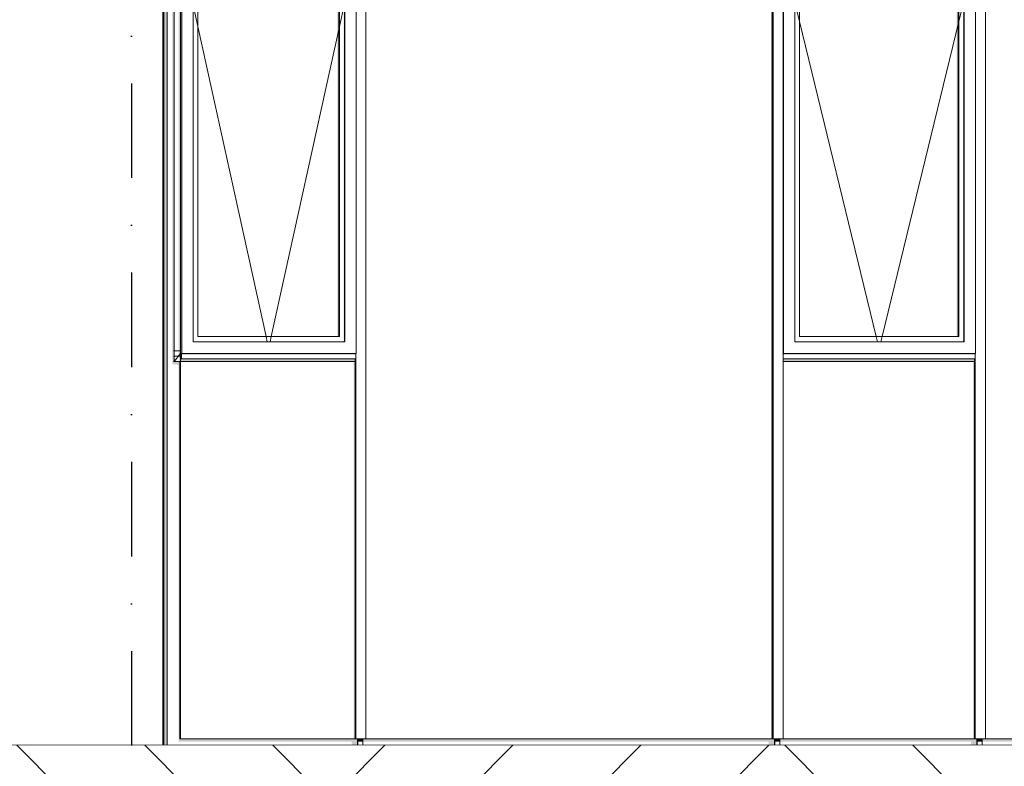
# Model space of a CAD drawing. Header units: millimetres. Extents: x -7573737 to -7522798, y -9734 to 10800.
# Tile 3 of 21: x -7563987 to -7560236, y -80 to 2761. Entities that reach past the tile are written whole.
import ezdxf
from ezdxf.enums import TextEntityAlignment as Align

# ---------------------------------------------------------------- set-up
doc = ezdxf.new("R2010")
doc.units = ezdxf.units.MM
doc.header["$MEASUREMENT"] = 0
doc.linetypes.add('Kropki i Kreski', pattern=[720, 360, -180, 0, -180])
doc.linetypes.add('Wipeout_Contour', pattern=[1000, 0, -1000])
for name, color, linetype in [('Nowe_130-Z Teren otaczajacy', 7, 'Continuous'), ('Nowe_290-A Ściany kurtynowe', 7, 'Continuous'), ('Nowe_410-K Osie', 7, 'Continuous'), ('Nowe_420-K Ściany', 7, 'Continuous'), ('Nowe_Wypełnienia PZT', 7, 'Continuous')]:
    doc.layers.add(name, color=color, linetype=linetype)
for name, color, linetype, lineweight in [('Nowe_130-Z Teren otaczajacy_Nr_pióra__93', 7, 'Continuous', 13), ('Nowe_290-A Ściany kurtynowe_Nr_pióra__3', 7, 'Continuous', 13), ('Nowe_290-A Ściany kurtynowe_Nr_pióra__83', 7, 'Continuous', 13), ('Nowe_290-A Ściany kurtynowe_Nr_pióra__87', 7, 'Continuous', 13), ('Nowe_410-K Osie_Nr_pióra__1', 7, 'Continuous', 13), ('Nowe_420-K Ściany_Nr_pióra__87', 7, 'Continuous', 13)]:
    doc.layers.add(name, color=color, linetype=linetype, lineweight=lineweight)
for name, color, linetype, lineweight, true_color in [('Nowe_290-A Ściany kurtynowe_Nr_pióra__61', 7, 'Continuous', 13, 0x6a6a6a), ('Nowe_410-K Osie_Nr_pióra__25', 7, 'Continuous', 25, 0x40a5ff), ('Nowe_Wypełnienia PZT_Nr_pióra__61', 7, 'Continuous', 13, 0x6a6a6a)]:
    doc.layers.add(name, color=color, linetype=linetype, lineweight=lineweight, true_color=true_color)
doc.styles.add('STYL_AUTOMATYCZNY_1', font='arial.ttf')

# ---------------------------------------------------------------- blocks, each defined once
blk = doc.blocks.new('ElemPrzekroju_4', base_point=(-6982742.1, 0))
at = {"layer": 'Nowe_420-K Ściany_Nr_pióra__87', "color": 7, "linetype": 'Continuous', "lineweight": 13}
blk.add_line((-7563440.7, 0), (-7563440.7, 5242.5), dxfattribs=at)
blk = doc.blocks.new('ElemPrzekroju_65', base_point=(-6982742.1, 0))
at = {"layer": 'Nowe_290-A Ściany kurtynowe_Nr_pióra__61', "linetype": 'Continuous', "lineweight": 0, "true_color": 0x1a1a1a}
blk.add_hatch(color=250, dxfattribs=at).paths.add_polyline_path([(-7563437.8, 25), (-7563440.7, 25), (-7563440.7, 0), (-7563437.8, 0)])
at = {"layer": 'Nowe_290-A Ściany kurtynowe_Nr_pióra__87', "color": 7, "linetype": 'Continuous', "lineweight": 13}
blk.add_line((-7563437.8, 25), (-7563440.7, 25), dxfattribs=at)
blk = doc.blocks.new('ElemPrzekroju_67', base_point=(-6982742.1, 0))
at = {"layer": 'Nowe_290-A Ściany kurtynowe_Nr_pióra__61', "linetype": 'Continuous', "lineweight": 0, "true_color": 0x1a1a1a}
for points in [[(-7563424.3, 2961.7), (-7563437.8, 2961.7), (-7563437.8, 1480.8), (-7563424.3, 1480.8)], [(-7563405.7, 2961.7), (-7563405.7, 1480.8), (-7563400.3, 1480.8), (-7563400.3, 2961.7)]]:
    blk.add_hatch(color=250, dxfattribs=at).paths.add_polyline_path(points)
at = {"layer": 'Nowe_290-A Ściany kurtynowe_Nr_pióra__87', "color": 7, "linetype": 'Continuous', "lineweight": 13}
for p, q in [((-7563437.8, 2961.7), (-7563437.8, 1480.8)), ((-7563424.3, 2961.7), (-7563424.3, 1480.8))]:
    blk.add_line(p, q, dxfattribs=at)
blk = doc.blocks.new('ElemPrzekroju_71', base_point=(-6982742.1, 0))
at = {"layer": 'Nowe_290-A Ściany kurtynowe_Nr_pióra__61', "linetype": 'Continuous', "lineweight": 0, "true_color": 0x1a1a1a}
blk.add_hatch(color=250, dxfattribs=at).paths.add_polyline_path([(-7560320.7, 10.3), (-7560319.2, 13.5), (-7558774.4, 13.5), (-7558774.4, 2.1), (-7558759.4, 2.1), (-7558759.4, 0), (-7558753.9, 0), (-7558753.9, 25), (-7560320.7, 25)])
blk = doc.blocks.new('ElemPrzekroju_72', base_point=(-6982742.1, 0))
at = {"layer": 'Nowe_290-A Ściany kurtynowe_Nr_pióra__61', "linetype": 'Continuous', "lineweight": 0, "true_color": 0x1a1a1a}
blk.add_hatch(color=250, dxfattribs=at).paths.add_polyline_path([(-7560342.7, 25), (-7561091.1, 25), (-7561091.1, 10.3), (-7561089.5, 13.5), (-7560363.2, 13.5), (-7560363.2, 2.1), (-7560348.1, 2.1), (-7560348.1, 0), (-7560342.7, 0)])
blk = doc.blocks.new('ElemPrzekroju_73', base_point=(-6982742.1, 0))
at = {"layer": 'Nowe_290-A Ściany kurtynowe_Nr_pióra__61', "linetype": 'Continuous', "lineweight": 0, "true_color": 0x1a1a1a}
blk.add_hatch(color=250, dxfattribs=at).paths.add_polyline_path([(-7561113, 25), (-7562679.8, 25), (-7562679.8, 10.3), (-7562678.3, 13.5), (-7561133.5, 13.5), (-7561133.5, 2.1), (-7561118.4, 2.1), (-7561118.4, 0), (-7561113, 0)])
blk = doc.blocks.new('ElemPrzekroju_74', base_point=(-6982742.1, 0))
at = {"layer": 'Nowe_290-A Ściany kurtynowe_Nr_pióra__61', "linetype": 'Continuous', "lineweight": 0, "true_color": 0x1a1a1a}
for points in [[(-7563437.8, 0), (-7563424.3, 0), (-7563424.3, 1480.8), (-7563437.8, 1480.8)], [(-7563405.7, 1480.8), (-7563405.7, 1449.4), (-7563387, 1449.4), (-7563387, 1447.9), (-7563381.6, 1447.9), (-7563381.6, 19.4), (-7563376.2, 25), (-7563376.2, 1460.8), (-7563400.3, 1460.8), (-7563400.3, 1480.8)]]:
    blk.add_hatch(color=250, dxfattribs=at).paths.add_polyline_path(points)
at = {"layer": 'Nowe_290-A Ściany kurtynowe_Nr_pióra__87', "color": 7, "linetype": 'Continuous', "lineweight": 13}
for p, q in [((-7563437.8, 1480.8), (-7563437.8, 0)), ((-7563424.3, 1480.8), (-7563424.3, 0)), ((-7563376.2, 1460.8), (-7563376.2, 25))]:
    blk.add_line(p, q, dxfattribs=at)
blk = doc.blocks.new('ElemPrzekroju_75', base_point=(-6982742.1, 0))
at = {"layer": 'Nowe_290-A Ściany kurtynowe_Nr_pióra__61', "linetype": 'Continuous', "lineweight": 0, "true_color": 0x1a1a1a}
blk.add_hatch(color=250, dxfattribs=at).paths.add_polyline_path([(-7563381.6, 13.5), (-7562722.2, 13.5), (-7562722.2, 2.1), (-7562707.2, 2.1), (-7562707.2, 0), (-7562701.8, 0), (-7562701.8, 25), (-7563376.2, 25), (-7563381.6, 19.4)])
blk = doc.blocks.new('ElemPrzekroju_81', base_point=(-6982742.1, 0))
at = {"layer": 'Nowe_290-A Ściany kurtynowe_Nr_pióra__61', "linetype": 'Continuous', "lineweight": 0, "true_color": 0x1a1a1a}
for points in [[(-7563376.2, 25), (-7563373.5, 25), (-7563373.5, 1460.8), (-7563376.2, 1460.8)], [(-7563373.5, 1459.4), (-7562714.1, 1459.4), (-7562714.1, 25), (-7562708.7, 25), (-7562708.7, 1460.8), (-7563373.5, 1460.8)], [(-7562679.8, 25), (-7562689.4, 25), (-7562689.4, 13.5), (-7562679.8, 13.5)]]:
    blk.add_hatch(color=250, dxfattribs=at).paths.add_polyline_path(points)
at = {"layer": 'Nowe_290-A Ściany kurtynowe_Nr_pióra__87', "color": 7, "linetype": 'Continuous', "lineweight": 13}
for p, q in [((-7563400.3, 1500.8), (-7563397.6, 1500.8)), ((-7563373.5, 1500.8), (-7563397.6, 1500.8)), ((-7563400.3, 1480.8), (-7563397.6, 1480.8)), ((-7563397.6, 1480.8), (-7563373.5, 1480.8)), ((-7563373.5, 1470.8), (-7563373.5, 25)), ((-7563376.2, 25), (-7563373.5, 25)), ((-7563373.5, 25), (-7562708.7, 25)), ((-7562679.8, 0), (-7562679.8, 25))]:
    blk.add_line(p, q, dxfattribs=at)
blk = doc.blocks.new('ElemPrzekroju_82', base_point=(-6982742.1, 0))
at = {"layer": 'Nowe_290-A Ściany kurtynowe_Nr_pióra__61', "linetype": 'Continuous', "lineweight": 0, "true_color": 0x1a1a1a}
for points in [[(-7562701.8, 4414.1), (-7562701.8, 4389.4), (-7562699.1, 4389.2), (-7562699.1, 4414.1)], [(-7561125.4, 4282.8), (-7561125.4, 25), (-7561119.9, 25), (-7561119.9, 4294.3)], [(-7562701.8, 25), (-7562701.8, 0), (-7562699.1, 0), (-7562699.1, 25)], [(-7562689.4, 25), (-7562699.1, 25), (-7562699.1, 13.5), (-7562689.4, 13.5)], [(-7561091.1, 25), (-7561100.7, 25), (-7561100.7, 13.5), (-7561091.1, 13.5)]]:
    blk.add_hatch(color=250, dxfattribs=at).paths.add_polyline_path(points)
at = {"layer": 'Nowe_290-A Ściany kurtynowe_Nr_pióra__87', "color": 7, "linetype": 'Continuous', "lineweight": 13}
for p, q in [((-7562701.8, 4414.1), (-7562699.1, 4414.1)), ((-7562699.1, 4414.1), (-7562699.1, 4389.2)), ((-7562689.4, 4413.5), (-7562699.1, 4414.1)), ((-7561119.9, 4294.3), (-7562667.5, 4387.1)), ((-7561091.1, 4317.6), (-7561100.7, 4318.2)), ((-7561091.1, 4292.7), (-7561091.1, 4317.6)), ((-7562699.1, 25), (-7562699.1, 0)), ((-7562667.5, 25), (-7561119.9, 25)), ((-7561091.1, 0), (-7561091.1, 25))]:
    blk.add_line(p, q, dxfattribs=at)
blk = doc.blocks.new('ElemPrzekroju_83', base_point=(-6982742.1, 0))
at = {"layer": 'Nowe_290-A Ściany kurtynowe_Nr_pióra__61', "linetype": 'Continuous', "lineweight": 0, "true_color": 0x1a1a1a}
for points in [[(-7561078.7, 1460.8), (-7561078.7, 1459.4), (-7560355, 1459.4), (-7560355, 25), (-7560349.6, 25), (-7560349.6, 1460.8)], [(-7561110.3, 25), (-7561113, 25), (-7561113, 0), (-7561110.3, 0)], [(-7561110.3, 13.5), (-7561100.7, 13.5), (-7561100.7, 25), (-7561110.3, 25)], [(-7560320.7, 25), (-7560330.4, 25), (-7560330.4, 13.5), (-7560320.7, 13.5)]]:
    blk.add_hatch(color=250, dxfattribs=at).paths.add_polyline_path(points)
at = {"layer": 'Nowe_290-A Ściany kurtynowe_Nr_pióra__87', "color": 7, "linetype": 'Continuous', "lineweight": 13}
for p, q in [((-7561110.3, 25), (-7561110.3, 0)), ((-7561078.7, 25), (-7560349.6, 25)), ((-7560320.7, 0), (-7560320.7, 25))]:
    blk.add_line(p, q, dxfattribs=at)
blk = doc.blocks.new('ElemPrzekroju_84', base_point=(-6982742.1, 0))
at = {"layer": 'Nowe_290-A Ściany kurtynowe_Nr_pióra__61', "linetype": 'Continuous', "lineweight": 0, "true_color": 0x1a1a1a}
for points in [[(-7560342.7, 4247.8), (-7560340, 4247.7), (-7560340, 4272.5), (-7560342.7, 4272.5)], [(-7559367.9, 4189.2), (-7558766.3, 4063.8), (-7558766.3, 25), (-7558760.9, 25), (-7558760.9, 4152.7)], [(-7558741.6, 4176.6), (-7558741.6, 4151.8), (-7558732, 4151.2), (-7558732, 4176.1)], [(-7560340, 25), (-7560342.7, 25), (-7560342.7, 0), (-7560340, 0)], [(-7560330.4, 25), (-7560340, 25), (-7560340, 13.5), (-7560330.4, 13.5)], [(-7558732, 25), (-7558741.6, 25), (-7558741.6, 13.5), (-7558732, 13.5)]]:
    blk.add_hatch(color=250, dxfattribs=at).paths.add_polyline_path(points)
at = {"layer": 'Nowe_290-A Ściany kurtynowe_Nr_pióra__87', "color": 7, "linetype": 'Continuous', "lineweight": 13}
for p, q in [((-7560342.7, 4272.5), (-7560340, 4272.5)), ((-7560340, 4272.5), (-7560340, 4247.7)), ((-7560330.4, 4272), (-7560340, 4272.5)), ((-7558760.9, 4152.7), (-7560308.4, 4245.6)), ((-7558732, 4176.1), (-7558741.6, 4176.6)), ((-7558732, 4151.2), (-7558732, 4176.1)), ((-7560340, 25), (-7560340, 0)), ((-7560308.4, 25), (-7558760.9, 25)), ((-7558732, 0), (-7558732, 25))]:
    blk.add_line(p, q, dxfattribs=at)
blk = doc.blocks.new('ElemPrzekroju_86', base_point=(-6982742.1, 0))
at = {"layer": 'Nowe_290-A Ściany kurtynowe_Nr_pióra__61', "linetype": 'Continuous', "lineweight": 0, "true_color": 0x1a1a1a}
for points in [[(-7563400.3, 1460.8), (-7563397.6, 1460.8), (-7563397.6, 2981.7), (-7563400.3, 2981.7)], [(-7563378.9, 2960.2), (-7563378.9, 2958.4), (-7563373.5, 2951.7), (-7563373.5, 2971.7)], [(-7562714.1, 2981.7), (-7562714.1, 2971.7), (-7562708.7, 2971.7), (-7562708.7, 2981.7)], [(-7563381.5, 2961.7), (-7563397.6, 2961.7), (-7563397.6, 2941.7), (-7563378.9, 2941.7), (-7563378.9, 2940.2), (-7563381.6, 2934.5), (-7563381.6, 1480.7), (-7563373.5, 1490.8), (-7563373.5, 2951.7)], [(-7563373.5, 1490.8), (-7563370.8, 1490.8), (-7563370.8, 2951.7), (-7563373.5, 2951.7)], [(-7563370.8, 2951.7), (-7563370.8, 1490.8), (-7563369.4, 1490.8), (-7563369.4, 2951.7)], [(-7563326.1, 2905.3), (-7563321.9, 2900.9), (-7562754.9, 2900.9), (-7562749.3, 2906.7), (-7563326.1, 2906.7)], [(-7563326.1, 2905.3), (-7563326.1, 2900.9), (-7563321.9, 2900.9)], [(-7562749.3, 2906.7), (-7562754.9, 2900.9), (-7562752, 2900.9), (-7562752, 1538.6), (-7562749.3, 1535.8)], [(-7562749.3, 2906.7), (-7562749.3, 1535.8), (-7562748, 1535.8), (-7562748, 2906.7)], [(-7563308.2, 2875.2), (-7562776.7, 2875.2), (-7562776.7, 1555.8), (-7562771.3, 1555.8), (-7562771.3, 2886.7), (-7563308.2, 2886.7)], [(-7562771.3, 2886.7), (-7562771.3, 1555.8), (-7562768.6, 1555.8), (-7562768.6, 2886.7)], [(-7562752, 1535.8), (-7562749.3, 1535.8), (-7562752, 1538.6)], [(-7563381.6, 1473.6), (-7563378.9, 1473.6), (-7563378.9, 1460.8), (-7562708.7, 1460.8), (-7562708.7, 1470.8), (-7563373.5, 1470.8), (-7563373.5, 1490.8), (-7563381.6, 1480.7)]]:
    blk.add_hatch(color=250, dxfattribs=at).paths.add_polyline_path(points)
at = {"layer": 'Nowe_290-A Ściany kurtynowe_Nr_pióra__3', "color": 7, "linetype": 'Continuous', "lineweight": 13}
for p, q in [((-7563326.1, 2816.3), (-7563308.2, 2735.1)), ((-7562749.3, 2822.4), (-7562768.6, 2735.1)), ((-7563308.2, 2735.1), (-7563048.3, 1555.8)), ((-7562768.6, 2735.1), (-7563028.5, 1555.8)), ((-7563048.3, 1555.8), (-7563043.9, 1535.8)), ((-7563028.5, 1555.8), (-7563032.9, 1535.8))]:
    blk.add_line(p, q, dxfattribs=at)
at = {"layer": 'Nowe_290-A Ściany kurtynowe_Nr_pióra__83', "color": 7, "linetype": 'Continuous', "lineweight": 13}
for p, q in [((-7563400.3, 2981.7), (-7563397.6, 2981.7)), ((-7563373.5, 2981.7), (-7563397.6, 2981.7)), ((-7563397.6, 2981.7), (-7563397.6, 1460.8)), ((-7563373.5, 2951.7), (-7563397.6, 2981.7)), ((-7562708.7, 2981.7), (-7563373.5, 2981.7)), ((-7563373.5, 1490.8), (-7563373.5, 2951.7)), ((-7563370.8, 2951.7), (-7563369.4, 2951.7)), ((-7563369.4, 2951.7), (-7563369.4, 1490.8)), ((-7562704.7, 2951.7), (-7563369.4, 2951.7)), ((-7562704.7, 1490.8), (-7562704.7, 2951.7)), ((-7563326.1, 1535.8), (-7563326.1, 2906.7)), ((-7563326.1, 2906.7), (-7562748, 2906.7)), ((-7562749.3, 2906.7), (-7562749.3, 1535.8)), ((-7562748, 2906.7), (-7562748, 1535.8)), ((-7563308.2, 2886.7), (-7562768.6, 2886.7)), ((-7563308.2, 1555.8), (-7563308.2, 2886.7)), ((-7562771.3, 1555.8), (-7562771.3, 2886.7)), ((-7562768.6, 2886.7), (-7562768.6, 1555.8)), ((-7562768.6, 1555.8), (-7563308.2, 1555.8)), ((-7562748, 1535.8), (-7563326.1, 1535.8)), ((-7563397.6, 1460.8), (-7563373.5, 1490.8)), ((-7563370.8, 1490.8), (-7563369.4, 1490.8)), ((-7563369.4, 1490.8), (-7562704.7, 1490.8)), ((-7563400.3, 1460.8), (-7563397.6, 1460.8)), ((-7563397.6, 1460.8), (-7563373.5, 1460.8)), ((-7563373.5, 1460.8), (-7562708.7, 1460.8))]:
    blk.add_line(p, q, dxfattribs=at)
blk = doc.blocks.new('ElemPrzekroju_87', base_point=(-6982742.1, 0))
at = {"layer": 'Nowe_290-A Ściany kurtynowe_Nr_pióra__61', "linetype": 'Continuous', "lineweight": 0, "true_color": 0x1a1a1a}
for points in [[(-7560355, 2971.7), (-7560349.6, 2971.7), (-7560349.6, 2981.7), (-7560355, 2981.7)], [(-7561078.7, 2951.7), (-7561078.7, 1490.8), (-7561077.4, 1490.8), (-7561077.4, 2951.7)], [(-7561034, 2905.3), (-7561029.9, 2900.9), (-7560395.8, 2900.9), (-7560390.3, 2906.7), (-7561034, 2906.7)], [(-7561034, 2905.3), (-7561034, 2900.9), (-7561029.9, 2900.9)], [(-7560390.3, 2906.7), (-7560395.8, 2900.9), (-7560393, 2900.9), (-7560393, 1538.6), (-7560390.3, 1535.8)], [(-7560390.3, 2906.7), (-7560390.3, 1535.8), (-7560388.9, 1535.8), (-7560388.9, 2906.7)], [(-7560412.2, 2886.7), (-7561016.1, 2886.7), (-7561016.1, 2875.2), (-7560417.6, 2875.2), (-7560417.6, 1555.8), (-7560412.2, 1555.8)], [(-7560412.2, 2886.7), (-7560412.2, 1555.8), (-7560409.5, 1555.8), (-7560409.5, 2886.7)], [(-7560390.3, 1535.8), (-7560393, 1538.6), (-7560393, 1535.8)], [(-7561078.7, 1470.8), (-7561078.7, 1460.8), (-7560349.6, 1460.8), (-7560349.6, 1470.8)]]:
    blk.add_hatch(color=250, dxfattribs=at).paths.add_polyline_path(points)
at = {"layer": 'Nowe_290-A Ściany kurtynowe_Nr_pióra__3', "color": 7, "linetype": 'Continuous', "lineweight": 13}
for p, q in [((-7561034, 2827.5), (-7561016.1, 2754.1)), ((-7560390.3, 2833), (-7560409.5, 2754.1)), ((-7561016.1, 2754.1), (-7560723.8, 1555.8)), ((-7560409.5, 2754.1), (-7560701.9, 1555.8)), ((-7560723.8, 1555.8), (-7560718.9, 1535.8)), ((-7560701.9, 1555.8), (-7560706.7, 1535.8))]:
    blk.add_line(p, q, dxfattribs=at)
at = {"layer": 'Nowe_290-A Ściany kurtynowe_Nr_pióra__83', "color": 7, "linetype": 'Continuous', "lineweight": 13}
for p, q in [((-7560349.6, 2981.7), (-7561078.7, 2981.7)), ((-7561078.7, 2951.7), (-7561077.4, 2951.7)), ((-7561077.4, 2951.7), (-7561077.4, 1490.8)), ((-7560345.6, 2951.7), (-7561077.4, 2951.7)), ((-7560345.6, 1490.8), (-7560345.6, 2951.7)), ((-7561034, 1535.8), (-7561034, 2906.7)), ((-7561034, 2906.7), (-7560388.9, 2906.7)), ((-7560390.3, 2906.7), (-7560390.3, 1535.8)), ((-7560388.9, 2906.7), (-7560388.9, 1535.8)), ((-7561016.1, 2886.7), (-7560409.5, 2886.7)), ((-7561016.1, 1555.8), (-7561016.1, 2886.7)), ((-7560412.2, 1555.8), (-7560412.2, 2886.7)), ((-7560409.5, 2886.7), (-7560409.5, 1555.8)), ((-7560409.5, 1555.8), (-7561016.1, 1555.8)), ((-7560388.9, 1535.8), (-7561034, 1535.8)), ((-7561078.7, 1490.8), (-7561077.4, 1490.8)), ((-7561077.4, 1490.8), (-7560345.6, 1490.8)), ((-7561078.7, 1460.8), (-7560349.6, 1460.8))]:
    blk.add_line(p, q, dxfattribs=at)
blk = doc.blocks.new('ElemPrzekroju_218', base_point=(-6982742.1, 0))
at = {"layer": 'Nowe_130-Z Teren otaczajacy', "linetype": 'Continuous', "lineweight": 0, "true_color": 0xaeaeae}
blk.add_hatch(color=253, dxfattribs=at).paths.add_polyline_path([(-7571998.1, -160), (-7556772.9, -160), (-7556772.9, 0), (-7571998.1, 0)])
at = {"layer": 'Nowe_130-Z Teren otaczajacy_Nr_pióra__93', "color": 7, "linetype": 'Continuous', "lineweight": 13}
blk.add_line((-7556772.9, 0), (-7571998.1, 0), dxfattribs=at)
blk = doc.blocks.new('ElemPrzekroju_230', base_point=(-6982742.1, 0))
at = {"layer": 'Nowe_290-A Ściany kurtynowe_Nr_pióra__61', "linetype": 'Continuous', "lineweight": 0, "true_color": 0x1a1a1a}
blk.add_hatch(color=250, dxfattribs=at).paths.add_polyline_path([(-7562706, 1470.8), (-7562708.7, 1470.8), (-7562708.7, 25), (-7562706, 25)])
at = {"layer": 'Nowe_290-A Ściany kurtynowe_Nr_pióra__87', "color": 7, "linetype": 'Continuous', "lineweight": 13}
for p, q in [((-7562708.7, 1470.8), (-7562708.7, 25)), ((-7562706, 25), (-7562706, 1470.8)), ((-7562667.5, 25), (-7562667.5, 1480.8)), ((-7562708.7, 25), (-7562706, 25)), ((-7562706, 25), (-7562667.5, 25))]:
    blk.add_line(p, q, dxfattribs=at)
blk = doc.blocks.new('ElemPrzekroju_231', base_point=(-6982742.1, 0))
at = {"layer": 'Nowe_290-A Ściany kurtynowe_Nr_pióra__61', "linetype": 'Continuous', "lineweight": 0, "true_color": 0x1a1a1a}
blk.add_hatch(color=250, dxfattribs=at).paths.add_polyline_path([(-7561119.9, 25), (-7561117.2, 25), (-7561117.2, 1480.8), (-7561119.9, 1480.8)])
at = {"layer": 'Nowe_290-A Ściany kurtynowe_Nr_pióra__87', "color": 7, "linetype": 'Continuous', "lineweight": 13}
for p, q in [((-7561119.9, 1480.8), (-7561119.9, 25)), ((-7561117.2, 25), (-7561117.2, 1480.8)), ((-7561078.7, 1470.8), (-7561078.7, 1480.8)), ((-7561078.7, 25), (-7561078.7, 1470.8)), ((-7561119.9, 25), (-7561117.2, 25)), ((-7561117.2, 25), (-7561078.7, 25))]:
    blk.add_line(p, q, dxfattribs=at)
blk = doc.blocks.new('ElemPrzekroju_232', base_point=(-6982742.1, 0))
at = {"layer": 'Nowe_290-A Ściany kurtynowe_Nr_pióra__61', "linetype": 'Continuous', "lineweight": 0, "true_color": 0x1a1a1a}
blk.add_hatch(color=250, dxfattribs=at).paths.add_polyline_path([(-7560346.9, 1470.8), (-7560349.6, 1470.8), (-7560349.6, 25), (-7560346.9, 25)])
at = {"layer": 'Nowe_290-A Ściany kurtynowe_Nr_pióra__87', "color": 7, "linetype": 'Continuous', "lineweight": 13}
for p, q in [((-7560349.6, 1470.8), (-7560349.6, 25)), ((-7560346.9, 25), (-7560346.9, 1470.8)), ((-7560308.4, 25), (-7560308.4, 1480.8)), ((-7560349.6, 25), (-7560346.9, 25)), ((-7560346.9, 25), (-7560308.4, 25))]:
    blk.add_line(p, q, dxfattribs=at)
blk = doc.blocks.new('ElemPrzekroju_235', base_point=(-6982742.1, 0))
at = {"layer": 'Nowe_290-A Ściany kurtynowe_Nr_pióra__87', "color": 7, "linetype": 'Continuous', "lineweight": 13}
blk.add_line((-7562667.5, 1480.8), (-7562667.5, 2961.7), dxfattribs=at)
blk = doc.blocks.new('ElemPrzekroju_236', base_point=(-6982742.1, 0))
at = {"layer": 'Nowe_290-A Ściany kurtynowe_Nr_pióra__61', "linetype": 'Continuous', "lineweight": 0, "true_color": 0x1a1a1a}
for points in [[(-7561119.9, 1480.8), (-7561117.2, 1480.8), (-7561117.2, 2961.7), (-7561119.9, 2961.7)], [(-7561081.4, 2945.9), (-7561081.4, 1485.1), (-7561078.7, 1485.1), (-7561078.7, 2951.7)]]:
    blk.add_hatch(color=250, dxfattribs=at).paths.add_polyline_path(points)
at = {"layer": 'Nowe_290-A Ściany kurtynowe_Nr_pióra__87', "color": 7, "linetype": 'Continuous', "lineweight": 13}
for p, q in [((-7561119.9, 2961.7), (-7561119.9, 1480.8)), ((-7561117.2, 1480.8), (-7561117.2, 2961.7)), ((-7561078.7, 1480.8), (-7561078.7, 2961.7))]:
    blk.add_line(p, q, dxfattribs=at)
blk = doc.blocks.new('ElemPrzekroju_237', base_point=(-6982742.1, 0))
at = {"layer": 'Nowe_290-A Ściany kurtynowe_Nr_pióra__87', "color": 7, "linetype": 'Continuous', "lineweight": 13}
blk.add_line((-7560308.4, 1480.8), (-7560308.4, 2961.7), dxfattribs=at)
blk = doc.blocks.new('ElemPrzekroju_266', base_point=(-6982742.1, 0))
at = {"layer": 'Nowe_290-A Ściany kurtynowe_Nr_pióra__61', "linetype": 'Continuous', "lineweight": 0, "true_color": 0x1a1a1a}
for points in [[(-7563373.5, 1480.8), (-7563373.5, 1470.8), (-7563370.8, 1470.8), (-7563370.8, 1490.8), (-7563373.5, 1490.8)], [(-7562706, 1490.8), (-7563370.8, 1490.8), (-7563370.8, 1485.1), (-7562708.7, 1485.1)]]:
    blk.add_hatch(color=250, dxfattribs=at).paths.add_polyline_path(points)
at = {"layer": 'Nowe_290-A Ściany kurtynowe_Nr_pióra__87', "color": 7, "linetype": 'Continuous', "lineweight": 13}
for p, q in [((-7563373.5, 1490.8), (-7563373.5, 1480.8)), ((-7563373.5, 1490.8), (-7563370.8, 1490.8)), ((-7563373.5, 1480.8), (-7563373.5, 1470.8)), ((-7563370.8, 1470.8), (-7563373.5, 1470.8)), ((-7563370.8, 1490.8), (-7563370.8, 1470.8)), ((-7563370.8, 1470.8), (-7562706, 1470.8)), ((-7562706, 1470.8), (-7562706, 1490.8))]:
    blk.add_line(p, q, dxfattribs=at)
blk = doc.blocks.new('ElemPrzekroju_267', base_point=(-6982742.1, 0))
at = {"layer": 'Nowe_290-A Ściany kurtynowe_Nr_pióra__61', "linetype": 'Continuous', "lineweight": 0, "true_color": 0x1a1a1a}
blk.add_hatch(color=250, dxfattribs=at).paths.add_polyline_path([(-7560346.9, 1490.8), (-7561078.7, 1490.8), (-7561078.7, 1485.1), (-7560349.6, 1485.1)])
at = {"layer": 'Nowe_290-A Ściany kurtynowe_Nr_pióra__87', "color": 7, "linetype": 'Continuous', "lineweight": 13}
for p, q in [((-7561078.7, 1470.8), (-7560346.9, 1470.8)), ((-7560346.9, 1470.8), (-7560346.9, 1490.8))]:
    blk.add_line(p, q, dxfattribs=at)
blk = doc.blocks.new('ElemPrzekroju_270', base_point=(-6982742.1, 0))
at = {"layer": 'Nowe_290-A Ściany kurtynowe_Nr_pióra__61', "linetype": 'Continuous', "lineweight": 0, "true_color": 0x1a1a1a}
for points in [[(-7563440.2, 2986.3), (-7563440.2, 2976.3), (-7563437.8, 2976.3), (-7563437.8, 2986.3)], [(-7563440.7, 2949.9), (-7563437.8, 2946.8), (-7563437.8, 2956.3), (-7563440.7, 2956.3)], [(-7563437.8, 2946.8), (-7563440.7, 2949.9), (-7563440.7, 25), (-7563437.8, 25), (-7563437.8, 1480.8)]]:
    blk.add_hatch(color=250, dxfattribs=at).paths.add_polyline_path(points)
at = {"layer": 'Nowe_290-A Ściany kurtynowe_Nr_pióra__83', "color": 7, "linetype": 'Continuous', "lineweight": 13}
for p, q in [((-7563440.2, 2986.3), (-7563437.8, 2986.3)), ((-7563440.7, 2956.3), (-7563437.8, 2956.3))]:
    blk.add_line(p, q, dxfattribs=at)
blk = doc.blocks.new('Standardowy znacznik osi[4]', base_point=(-7563560.7, 10000))
at = {"layer": 'Nowe_410-K Osie_Nr_pióra__25', "color": 161, "linetype": 'Kropki i Kreski', "lineweight": 25, "true_color": 0x40a5ff}
blk.add_line((-7563560.7, 9000), (-7563560.7, -7933.8), dxfattribs=at)
at = {"layer": 'Nowe_410-K Osie_Nr_pióra__1', "color": 7, "lineweight": 13, "style": 'STYL_AUTOMATYCZNY_1'}
for tag, p in [('AC_MarkerText_1_0', (-7563560.7, 10575)), ('AC_MarkerText_1_1', (-7563560.7, -9158.8))]:
    blk.add_attdef(tag, text='', height=350, rotation=360, dxfattribs=at).set_placement(p, align=Align.TOP_CENTER)

msp = doc.modelspace()

# ---------------------------------------------------------------- block references
at = {"layer": 'Nowe_130-Z Teren otaczajacy', "lineweight": 0}
msp.add_blockref('ElemPrzekroju_218', (-6982742.1, 0), dxfattribs=at)
at = {"layer": 'Nowe_290-A Ściany kurtynowe', "lineweight": 0}
for name in ['ElemPrzekroju_82', 'ElemPrzekroju_84', 'ElemPrzekroju_270', 'ElemPrzekroju_86', 'ElemPrzekroju_87', 'ElemPrzekroju_67', 'ElemPrzekroju_235', 'ElemPrzekroju_236', 'ElemPrzekroju_237', 'ElemPrzekroju_81', 'ElemPrzekroju_74', 'ElemPrzekroju_266', 'ElemPrzekroju_230', 'ElemPrzekroju_231', 'ElemPrzekroju_267', 'ElemPrzekroju_232', 'ElemPrzekroju_83', 'ElemPrzekroju_65', 'ElemPrzekroju_75', 'ElemPrzekroju_73', 'ElemPrzekroju_72', 'ElemPrzekroju_71']:
    msp.add_blockref(name, (-6982742.1, 0), dxfattribs=at)
at = {"layer": 'Nowe_420-K Ściany', "lineweight": 0}
msp.add_blockref('ElemPrzekroju_4', (-6982742.1, 0), dxfattribs=at)

# ---------------------------------------------------------------- next in the draw order: wipeouts: each hides what was drawn before it
at = {"color": 254, "linetype": 'Wipeout_Contour', "lineweight": 0, "ltscale": 30193073.71522767}
msp.add_wipeout([(-7573736.8, 0), (-7522798.2, 0), (-7522798.2, -5304.9), (-7573736.8, -5304.9)], dxfattribs=at).dxf.layer = 'Nowe_Wypełnienia PZT'

# ---------------------------------------------------------------- next in the draw order: hatches: boundary and pattern name
at = {"layer": 'Nowe_Wypełnienia PZT_Nr_pióra__61', "linetype": 'Continuous', "lineweight": 13, "true_color": 0x6a6a6a}
h = msp.add_hatch(dxfattribs=at)
h.set_pattern_fill('Grunt', color=251, style=0, pattern_type=2)
h.set_pattern_definition([(45, (-7549156.1, -2652.4), (-731.468, 731.468), []), (45, (-7549400, -2408.6), (-1462.94, 1462.94), []), (45, (-7549643.8, -2164.8), (-1462.94, 1462.94), []), (135, (-7549887.58, -1920.97), (243.8226, 243.8226), [1034.452, -1034.452])])
h.paths.add_polyline_path([(-7573736.8, 0), (-7522798.2, 0), (-7522798.2, -5304.9), (-7573736.8, -5304.9)])

# ---------------------------------------------------------------- next in the draw order: block references
at = {"layer": 'Nowe_410-K Osie', "color": 8, "linetype": 'Continuous', "lineweight": 13}
msp.add_blockref('Standardowy znacznik osi[4]', (-7563560.7, 10000), dxfattribs=at)

doc.saveas('drawing.dxf')
